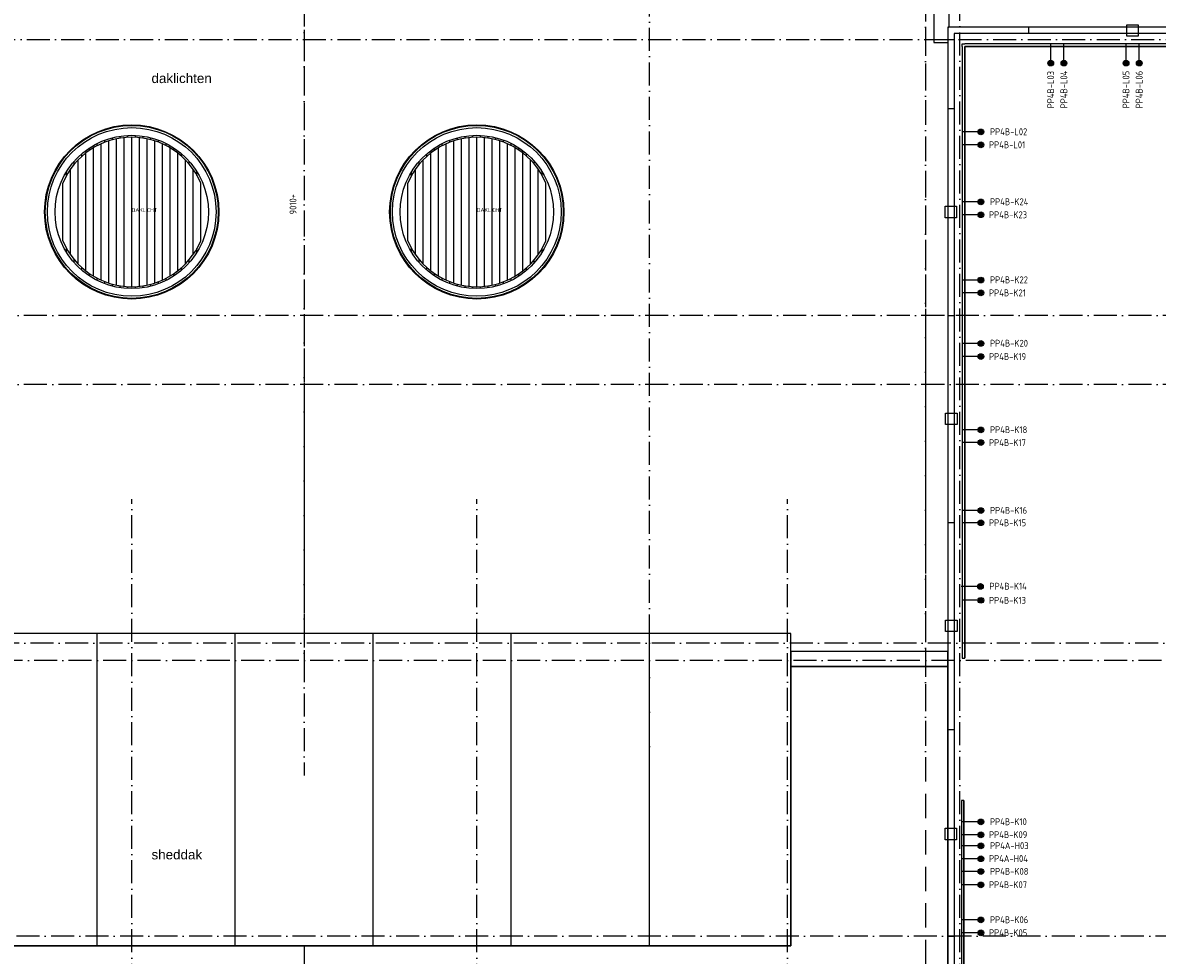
# Model space of a CAD drawing. Header units: millimetres. Extents: x 94282 to 245614, y 190 to 84290.
# Tile 9 of 18: x 152112 to 181702, y 33968 to 58301. Entities that reach past the tile are written whole.
import ezdxf
from ezdxf.enums import TextEntityAlignment as Align

# ---------------------------------------------------------------- set-up
doc = ezdxf.new("R2010")
doc.units = ezdxf.units.MM
doc.header["$LTSCALE"] = 100
for name, pattern in [('B-SL0', [100000000.0, 0, -100000000.0]), ('DASHDOT', [9, 6, -1.5, 0, -1.5]), ('HIDDEN', [9.525, 6.35, -3.175])]:
    doc.linetypes.add(name, pattern=pattern)
doc.layers.get('0').update_dxf_attribs({"linetype": 'CONTINUOUS'})
for name, color, linetype in [('AL$1A---_ALGEMEEN', 8, 'CONTINUOUS'), ('AT$1A---_TEKST018', 1, 'CONTINUOUS'), ('AT$1A---_TEKST025', 2, 'CONTINUOUS'), ('EA61303-_ARCEER', 1, 'CONTINUOUS'), ('EB6441--_ATTRIB', 2, 'CONTINUOUS'), ('EL61303-_WANDGOOT', 3, 'CONTINUOUS'), ('EL6441--_DATACOM', 3, 'CONTINUOUS'), ('LIJN070', 130, 'CONTINUOUS'), ('WANDGOTEN3EB', 3, 'CONTINUOUS')]:
    doc.layers.add(name, color=color, linetype=linetype)
doc.styles.add('1_8', font='ISO', dxfattribs={"height": 1.8})
doc.styles.add('2_0', font='iso', dxfattribs={"height": 200})
doc.styles.get("Standard").update_dxf_attribs({"font": 'iso.shx'})

# ---------------------------------------------------------------- blocks, each defined once
blk = doc.blocks.new('ES4X2')
for p, q in [((-0.45, 1.4), (-0.45, 2.6)), ((-0.15, 1.27), (-0.15, 2.73)), ((0, 1.25), (0, -3)), ((0.15, 1.27), (0.15, 2.73)), ((0.45, 1.4), (0.45, 2.6))]:
    blk.add_line(p, q)
blk.add_circle((0, 2), 0.75)
at = {"style": '1_8', "flags": 8}
for tag, p in [('NUMMER', (1.25, 3.5)), ('CODE', (-1.25, 3.5))]:
    blk.add_attdef(tag, text='', height=1.8, rotation=90, dxfattribs=at).set_placement(p, align=Align.MIDDLE_LEFT)
blk.add_attdef('M_CODE', text='', height=1.8, dxfattribs=at).set_placement((0, 0), align=Align.MIDDLE_CENTER)
blk = doc.blocks.new('EH100000')
at = {"linetype": 'ByBlock'}
for p, q in [((1, 0.5), (0, 0.5)), ((1, 0.5, 1), (0, 0.5, 1)), ((0, -0.5, 1), (1, -0.5, 1)), ((1, -0.5), (0, -0.5))]:
    blk.add_line(p, q, dxfattribs=at)
at = {"linetype": 'ByBlock', "invisible_edges": 15}
for points in [[(1, -0.5), (0, -0.5), (0, 0.5), (1, 0.5)], [(0, 0.5), (1, 0.5), (1, 0.5, 1), (0, 0.5, 1)], [(0, -0.5, 1), (1, -0.5, 1), (1, -0.5), (0, -0.5)]]:
    blk.add_3dface(points, dxfattribs=at)
at = {"linetype": 'ByBlock', "style": '2_0', "flags": 8}
blk.add_attdef('FUNCTIE', text='', height=0.5, dxfattribs=at).set_placement((0.5, 0), align=Align.MIDDLE)
at = {"linetype": 'ByBlock', "flags": 9}
blk.add_attdef('SCHOT', text='', height=0.5, dxfattribs=at).set_placement((0.5, 0), align=Align.MIDDLE)
blk = doc.blocks.new('EH100005')
blk.add_lwpolyline([(-1, -0.5), (0, -0.5), (0, 0.5), (-1, 0.5)])
at = {"style": '2_0', "flags": 9}
blk.add_attdef('HULPSTUK', text='', height=0.5, dxfattribs=at).set_placement((0, 0), align=Align.MIDDLE)
blk = doc.blocks.new('WG2BB')
at = {"linetype": 'B-SL0'}
for p, q in [((32.5, -32.5), (32.5, 32.5)), ((-32.5, -32.5), (32.5, -32.5))]:
    blk.add_line(p, q, dxfattribs=at)
at = {"linetype": 'ByBlock'}
for points in [[(-32.5, -32.5), (-32.5, 32.5), (-32.5, 32.5), (32.5, 32.5)], [(32.5, -32.5), (32.5, -32.5), (32.5, -32.5), (32.5, -32.5)]]:
    blk.add_lwpolyline(points, dxfattribs=at)
at = {"flags": 3}
blk.add_attdef('HULPSTUK', (0, 0), '', height=1, rotation=180, dxfattribs=at)
blk = doc.blocks.new('WG2BB1')
at = {"linetype": 'B-SL0'}
for p, q in [((32.5, 32.5), (-32.5, 32.5)), ((32.5, -32.5), (32.5, 32.5))]:
    blk.add_line(p, q, dxfattribs=at)
at = {"linetype": 'ByBlock'}
for points in [[(32.5, -32.5), (-32.5, -32.5), (-32.5, -32.5), (-32.5, 32.5)], [(32.5, 32.5), (32.5, 32.5), (32.5, 32.5), (32.5, 32.5)]]:
    blk.add_lwpolyline(points, dxfattribs=at)
at = {"flags": 3}
blk.add_attdef('HULPSTUK', (0, 0), '', height=1, rotation=180, dxfattribs=at)
blk = doc.blocks.new('WANDGOOT3EVERDB')
at = {"layer": 'EA61303-_ARCEER'}
h = blk.add_hatch(dxfattribs=at)
h.set_pattern_fill('LINE,N', color=256, scale=20, angle=225, style=0)
h.set_pattern_definition([(225, (52460, 41538), (44.90128, -44.90128), [])])
edge = h.paths.add_edge_path()
edge.add_line((52492.5, 41538), (52492.5, 57494))
edge = h.paths.add_edge_path()
edge.add_line((52492.5, 57494), (52427.5, 57494))
edge = h.paths.add_edge_path()
edge.add_line((52427.5, 57494), (52427.5, 41538))
edge = h.paths.add_edge_path()
edge.add_line((52427.5, 41538), (52492.5, 41538))
h = blk.add_hatch(dxfattribs=at)
h.set_pattern_fill('LINE,N', color=256, scale=20, angle=45, style=0)
h.set_pattern_definition([(45, (52492.5, 57526.5), (-44.9013, 44.9013), [])])
edge = h.paths.add_edge_path()
edge.add_line((52492.5, 57494), (59427.5, 57494))
edge = h.paths.add_edge_path()
edge.add_line((59427.5, 57494), (59427.5, 57559))
edge = h.paths.add_edge_path()
edge.add_line((59427.5, 57559), (52492.5, 57559))
edge = h.paths.add_edge_path()
edge.add_line((52492.5, 57559), (52492.5, 57494))
h = blk.add_hatch(dxfattribs=at)
h.set_pattern_fill('LINE,N', color=256, scale=20, angle=225, style=0)
h.set_pattern_definition([(225, (68344, 57526.5), (44.9013, -44.9013), [])])
edge = h.paths.add_edge_path()
edge.add_line((68344, 57559), (59581, 57559))
edge = h.paths.add_edge_path()
edge.add_line((59581, 57559), (59581, 57494))
edge = h.paths.add_edge_path()
edge.add_line((59581, 57494), (68344, 57494))
edge = h.paths.add_edge_path()
edge.add_line((68344, 57494), (68344, 57559))
h = blk.add_hatch(dxfattribs=at)
h.set_pattern_fill('LINE,N', color=256, scale=20, angle=225, style=0)
h.set_pattern_definition([(225, (68377.5, 50552), (44.9013, -44.9013), [])])
edge = h.paths.add_edge_path()
edge.add_line((68410, 50552), (68410, 57494))
edge = h.paths.add_edge_path()
edge.add_line((68410, 57494), (68345, 57494))
edge = h.paths.add_edge_path()
edge.add_line((68345, 57494), (68345, 50552))
edge = h.paths.add_edge_path()
edge.add_line((68345, 50552), (68410, 50552))
h = blk.add_hatch(dxfattribs=at)
h.set_pattern_fill('LINE,N', color=256, scale=20, angle=45, style=0)
h.set_pattern_definition([(45, (68357, 38396), (-44.90128, 44.90128), [])])
edge = h.paths.add_edge_path()
edge.add_line((68324.5, 38396), (68324.5, 9171))
edge = h.paths.add_edge_path()
edge.add_line((68324.5, 9171), (68389.5, 9171))
edge = h.paths.add_edge_path()
edge.add_line((68389.5, 9171), (68389.5, 38396))
edge = h.paths.add_edge_path()
edge.add_line((68389.5, 38396), (68324.5, 38396))
h = blk.add_hatch(dxfattribs=at)
h.set_pattern_fill('LINE,N', color=256, scale=20, angle=225, style=0)
h.set_pattern_definition([(225, (52439, 9171), (44.90128, -44.90128), [])])
edge = h.paths.add_edge_path()
edge.add_line((52471.5, 9171), (52471.5, 37814))
edge = h.paths.add_edge_path()
edge.add_line((52471.5, 37814), (52406.5, 37814))
edge = h.paths.add_edge_path()
edge.add_line((52406.5, 37814), (52406.5, 9171))
edge = h.paths.add_edge_path()
edge.add_line((52406.5, 9171), (52471.5, 9171))
at = {"layer": 'EL61303-_WANDGOOT'}
blk.add_blockref('WG2BB', (52460, 57526.5), dxfattribs=at)
at = {"layer": 'EL61303-_WANDGOOT', "yscale": 65, "zscale": 119.9999999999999}
for name, p, xscale, rotation in [('EH100000', (52460, 41538), 15956.00000000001, 90), ('EH100000', (68344, 57526.5, 1500), 8763, 180), ('EH100005', (59581, 57526.5, 1500), 119.9999999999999, 180), ('EH100000', (68377.5, 50552, 1500), 6941.999999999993, 90), ('EH100005', (68377.5, 50552, 1500), 119.9999999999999, 270), ('EH100005', (52460, 41530), 119.9999999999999, 270), ('EH100005', (68357, 38403.5), 1263.5, 90), ('EH100000', (68357, 38396), 29224.99999999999, 270), ('EH100000', (52439, 9171), 28643, 90), ('EH100005', (52439, 37814), 119.9999999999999, 90), ('EH100005', (52439, 9171), 119.9999999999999, 270), ('EH100005', (68357, 9171), 119.9999999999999, 270)]:
    blk.add_blockref(name, p, dxfattribs=dict(at, xscale=xscale, rotation=rotation))
for name, p, xscale in [('EH100000', (52492.5, 57526.5), 6935.000000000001), ('EH100005', (59427.5, 57526.5), 119.9999999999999)]:
    blk.add_blockref(name, p, dxfattribs=dict(at, xscale=xscale))
at = {"layer": 'EL61303-_WANDGOOT', "rotation": 180}
blk.add_blockref('WG2BB1', (68377.5, 57526.5, 1500), dxfattribs=at)
blk = doc.blocks.new('DAKLICHT')
at = {"layer": 'AL$1A---_ALGEMEEN', "color": 0, "linetype": 'Continuous'}
for points in [[(-900, 1730), (-900, 1786)], [(-800, -1778), (-800, 1778)], [(-700, 1820), (-700, 1873)], [(-600, -1855), (-600, 1855)], [(-500, 1885), (-500, 1936)], [(-400, -1909), (-400, 1909)], [(-300, 1927), (-300, 1977)], [(-200, -1940), (-200, 1940)], [(-100, 1947), (-100, 1997)], [(0, -1950), (0, 1950)], [(100, 1947), (100, 1997)], [(200, -1940), (200, 1940)], [(300, 1927), (300, 1977)], [(400, -1909), (400, 1909)], [(500, 1885), (500, 1936)], [(600, -1855), (600, 1855)], [(700, 1820), (700, 1873)], [(800, -1778), (800, 1778)], [(900, 1730), (900, 1786)], [(-1300, 1453), (-1300, 1520)], [(-1200, -1537), (-1200, 1537)], [(-1100, 1610), (-1100, 1670)], [(-1000, -1674), (-1000, 1674)], [(1000, -1674), (1000, 1674)], [(1100, 1610), (1100, 1670)], [(1200, -1537), (1200, 1537)], [(1300, 1453), (1300, 1520)], [(-1500, 1246), (-1500, 1323)], [(-1400, -1357), (-1400, 1357)], [(1400, -1357), (1400, 1357)], [(1500, 1246), (1500, 1323)], [(-1700, 955), (-1700, 1054)], [(-1600, -1115), (-1600, 1115)], [(1600, -1115), (1600, 1115)], [(1700, 955), (1700, 1054)], [(-1800, -750), (-1800, 750)], [(1800, -750), (1800, 750)], [(-1700, -1054), (-1700, -955)], [(1700, -1054), (1700, -955)], [(-1500, -1323), (-1500, -1246)], [(-1300, -1520), (-1300, -1453)], [(1300, -1520), (1300, -1453)], [(1500, -1323), (1500, -1246)], [(-1100, -1670), (-1100, -1610)], [(-900, -1786), (-900, -1730)], [(900, -1786), (900, -1730)], [(1100, -1670), (1100, -1610)], [(-700, -1873), (-700, -1820)], [(-500, -1936), (-500, -1885)], [(-300, -1977), (-300, -1927)], [(-100, -1997), (-100, -1947)], [(100, -1997), (100, -1947)], [(300, -1977), (300, -1927)], [(500, -1936), (500, -1885)], [(700, -1873), (700, -1820)]]:
    blk.add_lwpolyline(points, dxfattribs=at)
for radius in [2273, 2255, 2200, 2000]:
    blk.add_circle((0, 0), radius, dxfattribs=at)
for start, end in [(22.6199, 157.3801), (202.6199, 337.3801)]:
    blk.add_arc((0, 0), 1950, start, end, dxfattribs=at)
at = {"layer": 'AT$1A---_TEKST018', "linetype": 'Continuous'}
blk.add_text('DAKLICHT', height=100, dxfattribs=at).set_placement((0, 0))

msp = doc.modelspace()

# ---------------------------------------------------------------- linework, layer by layer
at = {"layer": 'AL$1A---_ALGEMEEN', "color": 1, "linetype": 'DASHDOT'}
msp.add_line((176555, 4343), (176555, 61763), dxfattribs=at)
for points in [[(175655, 80538), (175655, 38663)], [(159455, 80401), (159455, 38663)], [(168455, 38663), (168455, 80401)], [(96412, 57863), (241860, 57863)], [(241855, 50663), (94282, 50663)], [(241855, 48863), (97462, 48863)], [(154955, 4343), (154955, 45867)], [(163955, 4343), (163955, 45867)], [(172055, 4343), (172055, 45867)], [(188921, 42113), (94282, 42113)], [(186313, 41663), (98141, 41663)], [(196655, 34463), (146255, 34463), (121609, 34463)]]:
    msp.add_lwpolyline(points, dxfattribs=at)
at = {"layer": 'AL$1A---_ALGEMEEN', "linetype": 'Continuous'}
for points in [[(142665, 58173), (142645, 58173), (142645, 75873), (176265, 75873), (176265, 58173), (176245, 58173)], [(142665, 57783), (143035, 57783), (143035, 75483), (175875, 75483), (175875, 57783), (176245, 57783)], [(176245, 50663), (176400, 50663)], [(176245, 45263), (176400, 45263)], [(154055, 34213), (154055, 42363)], [(157655, 34213), (157655, 42363)], [(161255, 34213), (161255, 42363)], [(164855, 34213), (164855, 42363)], [(168455, 34213), (168455, 42363)], [(176245, 39863), (176400, 39863)], [(176245, 34463), (176400, 34463)]]:
    msp.add_lwpolyline(points, dxfattribs=at)
at = {"layer": 'AL$1A---_ALGEMEEN', "linetype": 'HIDDEN'}
for points in [[(159455, 75263), (159455, 41663)], [(159455, 34213), (159445, 10463)]]:
    msp.add_lwpolyline(points, dxfattribs=at)
at = {"layer": 'AL$1A---_ALGEMEEN', "linetype": 'Continuous'}
for points in [[(176235, 8943), (193075, 8943), (193075, 58183), (176235, 58183)], [(176400, 9108), (192910, 9108), (192910, 58018), (176400, 58018)], [(146765, 42363), (146765, 34213), (172145, 34213), (172145, 42363)], [(172145, 41893), (172145, 41503), (176235, 41503), (176235, 41893)], [(142675, 41503), (142675, 10463), (176235, 10463), (176235, 41503), (172145, 41503), (172145, 34213), (146765, 34213), (146765, 41503)]]:
    msp.add_lwpolyline(points, close=True, dxfattribs=at)
at = {"layer": 'AL$1A---_ALGEMEEN', "color": 8, "linetype": 'Continuous'}
for points in [[(178355, 58018), (178355, 58173)], [(176245, 57863), (176400, 57863)], [(176245, 56063), (176400, 56063)]]:
    msp.add_lwpolyline(points, dxfattribs=at)
at = {"layer": 'AL$1A---_ALGEMEEN', "color": 8, "linetype": 'HIDDEN'}
msp.add_lwpolyline([(180905, 57946), (180905, 58246), (181205, 58246), (181205, 57946)], close=True, dxfattribs=at)
at = {"layer": 'AL$1A---_ALGEMEEN', "linetype": 'HIDDEN'}
for points in [[(176468, 53213), (176168, 53213), (176168, 53513), (176468, 53513)], [(176478, 47813), (176178, 47813), (176178, 48113), (176478, 48113)], [(176478, 42413), (176178, 42413), (176178, 42713), (176478, 42713)], [(176468, 36985), (176168, 36985), (176168, 37285), (176468, 37285)]]:
    msp.add_lwpolyline(points, close=True, dxfattribs=at)
at = {"layer": 'LIJN070', "linetype": 'HIDDEN'}
msp.add_line((175660, 78187), (175660, 4826), dxfattribs=at)

# ---------------------------------------------------------------- block references
at = {"layer": 'AL$1A---_ALGEMEEN', "linetype": 'Continuous'}
for p in [(154955, 53363), (163955, 53363)]:
    msp.add_blockref('DAKLICHT', p, dxfattribs=at)
at = {"layer": 'EL6441--_DATACOM'}
ref = msp.add_blockref('ES4X2', (178922, 57447), dxfattribs=dict(at, xscale=100, yscale=100, zscale=100, rotation=180))
ref.add_attrib('CODE', 'PP4B-L03', dxfattribs={"layer": 'EB6441--_ATTRIB', "color": 1, "height": 180, "rotation": 90, "style": '1_8', "flags": 8}).set_placement((178921, 56065), align=Align.MIDDLE_LEFT)
ref = msp.add_blockref('ES4X2', (179266, 57447), dxfattribs=dict(at, xscale=100, yscale=100, zscale=100, rotation=180))
ref.add_attrib('CODE', 'PP4B-L04', dxfattribs={"layer": 'EB6441--_ATTRIB', "color": 1, "height": 180, "rotation": 90, "style": '1_8', "flags": 8}).set_placement((179265, 56065), align=Align.MIDDLE_LEFT)
ref = msp.add_blockref('ES4X2', (180886, 57447), dxfattribs=dict(at, xscale=100, yscale=100, zscale=100, rotation=180))
ref.add_attrib('CODE', 'PP4B-L05', dxfattribs={"layer": 'EB6441--_ATTRIB', "color": 1, "height": 180, "rotation": 90, "style": '1_8', "flags": 8}).set_placement((180885, 56065), align=Align.MIDDLE_LEFT)
ref = msp.add_blockref('ES4X2', (181230, 57447), dxfattribs=dict(at, xscale=100, yscale=100, zscale=100, rotation=180))
ref.add_attrib('CODE', 'PP4B-L06', dxfattribs={"layer": 'EB6441--_ATTRIB', "color": 1, "height": 180, "rotation": 90, "style": '1_8', "flags": 8}).set_placement((181229, 56065), align=Align.MIDDLE_LEFT)
ref = msp.add_blockref('ES4X2', (176900, 55450), dxfattribs=dict(at, xscale=100, yscale=100, zscale=100, rotation=270))
ref.add_attrib('CODE', 'PP4B-L02', dxfattribs={"layer": 'EB6441--_ATTRIB', "color": 1, "height": 180, "style": '1_8', "flags": 8}).set_placement((177338, 55455), align=Align.MIDDLE_LEFT)
ref = msp.add_blockref('ES4X2', (176900, 55115), dxfattribs=dict(at, xscale=100, yscale=100, zscale=100, rotation=270))
ref.add_attrib('CODE', 'PP4B-L01', dxfattribs={"layer": 'EB6441--_ATTRIB', "color": 1, "height": 180, "style": '1_8', "flags": 8}).set_placement((177312, 55115), align=Align.MIDDLE_LEFT)
ref = msp.add_blockref('ES4X2', (176900, 53624), dxfattribs=dict(at, xscale=100, yscale=100, zscale=100, rotation=270))
ref.add_attrib('CODE', 'PP4B-K24', dxfattribs={"layer": 'EB6441--_ATTRIB', "color": 1, "height": 180, "style": '1_8', "flags": 8}).set_placement((177338, 53629), align=Align.MIDDLE_LEFT)
ref = msp.add_blockref('ES4X2', (176900, 53289), dxfattribs=dict(at, xscale=100, yscale=100, zscale=100, rotation=270))
ref.add_attrib('CODE', 'PP4B-K23', dxfattribs={"layer": 'EB6441--_ATTRIB', "color": 1, "height": 180, "style": '1_8', "flags": 8}).set_placement((177312, 53289), align=Align.MIDDLE_LEFT)
ref = msp.add_blockref('ES4X2', (176900, 51587), dxfattribs=dict(at, xscale=100, yscale=100, zscale=100, rotation=270))
ref.add_attrib('CODE', 'PP4B-K22', dxfattribs={"layer": 'EB6441--_ATTRIB', "color": 1, "height": 180, "style": '1_8', "flags": 8}).set_placement((177338, 51592), align=Align.MIDDLE_LEFT)
ref = msp.add_blockref('ES4X2', (176900, 51252), dxfattribs=dict(at, xscale=100, yscale=100, zscale=100, rotation=270))
ref.add_attrib('CODE', 'PP4B-K21', dxfattribs={"layer": 'EB6441--_ATTRIB', "color": 1, "height": 180, "style": '1_8', "flags": 8}).set_placement((177312, 51252), align=Align.MIDDLE_LEFT)
ref = msp.add_blockref('ES4X2', (176900, 49932), dxfattribs=dict(at, xscale=100, yscale=100, zscale=100, rotation=270))
ref.add_attrib('CODE', 'PP4B-K20', dxfattribs={"layer": 'EB6441--_ATTRIB', "color": 1, "height": 180, "style": '1_8', "flags": 8}).set_placement((177338, 49937), align=Align.MIDDLE_LEFT)
ref = msp.add_blockref('ES4X2', (176900, 49590), dxfattribs=dict(at, xscale=100, yscale=100, zscale=100, rotation=270))
ref.add_attrib('CODE', 'PP4B-K19', dxfattribs={"layer": 'EB6441--_ATTRIB', "color": 1, "height": 180, "style": '1_8', "flags": 8}).set_placement((177312, 49590), align=Align.MIDDLE_LEFT)
ref = msp.add_blockref('ES4X2', (176900, 47677), dxfattribs=dict(at, xscale=100, yscale=100, zscale=100, rotation=270))
ref.add_attrib('CODE', 'PP4B-K18', dxfattribs={"layer": 'EB6441--_ATTRIB', "color": 1, "height": 180, "style": '1_8', "flags": 8}).set_placement((177338, 47682), align=Align.MIDDLE_LEFT)
ref = msp.add_blockref('ES4X2', (176900, 47345), dxfattribs=dict(at, xscale=100, yscale=100, zscale=100, rotation=270))
ref.add_attrib('CODE', 'PP4B-K17', dxfattribs={"layer": 'EB6441--_ATTRIB', "color": 1, "height": 180, "style": '1_8', "flags": 8}).set_placement((177312, 47345), align=Align.MIDDLE_LEFT)
ref = msp.add_blockref('ES4X2', (176900, 45572), dxfattribs=dict(at, xscale=100, yscale=100, zscale=100, rotation=270))
ref.add_attrib('CODE', 'PP4B-K16', dxfattribs={"layer": 'EB6441--_ATTRIB', "color": 1, "height": 180, "style": '1_8', "flags": 8}).set_placement((177338, 45577), align=Align.MIDDLE_LEFT)
ref = msp.add_blockref('ES4X2', (176900, 45253), dxfattribs=dict(at, xscale=100, yscale=100, zscale=100, rotation=270))
ref.add_attrib('CODE', 'PP4B-K15', dxfattribs={"layer": 'EB6441--_ATTRIB', "color": 1, "height": 180, "style": '1_8', "flags": 8}).set_placement((177312, 45253), align=Align.MIDDLE_LEFT)
ref = msp.add_blockref('ES4X2', (176887, 43592), dxfattribs=dict(at, xscale=100, yscale=100, zscale=100, rotation=270))
ref.add_attrib('CODE', 'PP4B-K14', dxfattribs={"layer": 'EB6441--_ATTRIB', "color": 1, "height": 180, "style": '1_8', "flags": 8}).set_placement((177325, 43597), align=Align.MIDDLE_LEFT)
ref = msp.add_blockref('ES4X2', (176900, 43230), dxfattribs=dict(at, xscale=100, yscale=100, zscale=100, rotation=270))
ref.add_attrib('CODE', 'PP4B-K13', dxfattribs={"layer": 'EB6441--_ATTRIB', "color": 1, "height": 180, "style": '1_8', "flags": 8}).set_placement((177312, 43230), align=Align.MIDDLE_LEFT)
ref = msp.add_blockref('ES4X2', (176900, 37448), dxfattribs=dict(at, xscale=100, yscale=100, zscale=100, rotation=270))
ref.add_attrib('CODE', 'PP4B-K10', dxfattribs={"layer": 'EB6441--_ATTRIB', "color": 1, "height": 180, "style": '1_8', "flags": 8}).set_placement((177338, 37453), align=Align.MIDDLE_LEFT)
ref = msp.add_blockref('ES4X2', (176900, 37111), dxfattribs=dict(at, xscale=100, yscale=100, zscale=100, rotation=270))
ref.add_attrib('CODE', 'PP4B-K09', dxfattribs={"layer": 'EB6441--_ATTRIB', "color": 1, "height": 180, "style": '1_8', "flags": 8}).set_placement((177312, 37116), align=Align.MIDDLE_LEFT)
ref = msp.add_blockref('ES4X2', (176900, 36825), dxfattribs=dict(at, xscale=100, yscale=100, zscale=100, rotation=270))
ref.add_attrib('CODE', 'PP4A-H03', dxfattribs={"layer": 'EB6441--_ATTRIB', "color": 1, "height": 180, "style": '1_8', "flags": 8}).set_placement((177338, 36830), align=Align.MIDDLE_LEFT)
ref = msp.add_blockref('ES4X2', (176900, 36488), dxfattribs=dict(at, xscale=100, yscale=100, zscale=100, rotation=270))
ref.add_attrib('CODE', 'PP4A-H04', dxfattribs={"layer": 'EB6441--_ATTRIB', "color": 1, "height": 180, "style": '1_8', "flags": 8}).set_placement((177312, 36493), align=Align.MIDDLE_LEFT)
ref = msp.add_blockref('ES4X2', (176900, 36152), dxfattribs=dict(at, xscale=100, yscale=100, zscale=100, rotation=270))
ref.add_attrib('CODE', 'PP4B-K08', dxfattribs={"layer": 'EB6441--_ATTRIB', "color": 1, "height": 180, "style": '1_8', "flags": 8}).set_placement((177338, 36157), align=Align.MIDDLE_LEFT)
ref = msp.add_blockref('ES4X2', (176900, 35805), dxfattribs=dict(at, xscale=100, yscale=100, zscale=100, rotation=270))
ref.add_attrib('CODE', 'PP4B-K07', dxfattribs={"layer": 'EB6441--_ATTRIB', "color": 1, "height": 180, "style": '1_8', "flags": 8}).set_placement((177312, 35810), align=Align.MIDDLE_LEFT)
ref = msp.add_blockref('ES4X2', (176900, 34891), dxfattribs=dict(at, xscale=100, yscale=100, zscale=100, rotation=270))
ref.add_attrib('CODE', 'PP4B-K06', dxfattribs={"layer": 'EB6441--_ATTRIB', "color": 1, "height": 180, "style": '1_8', "flags": 8}).set_placement((177338, 34896), align=Align.MIDDLE_LEFT)
ref = msp.add_blockref('ES4X2', (176900, 34554), dxfattribs=dict(at, xscale=100, yscale=100, zscale=100, rotation=270))
ref.add_attrib('CODE', 'PP4B-K05', dxfattribs={"layer": 'EB6441--_ATTRIB', "color": 1, "height": 180, "style": '1_8', "flags": 8}).set_placement((177312, 34559), align=Align.MIDDLE_LEFT)
at = {"layer": 'WANDGOTEN3EB'}
msp.add_blockref('WANDGOOT3EVERDB', (124186, 190), dxfattribs=at)

# ---------------------------------------------------------------- texts
at = {"layer": 'AT$1A---_TEKST018', "color": 8, "linetype": 'Continuous'}
msp.add_text('9010+', height=180, rotation=90, dxfattribs=at).set_placement((159252, 53298))
at = {"layer": 'AT$1A---_TEKST025', "color": 8, "linetype": 'Continuous', "char_height": 250, "width": 2485.32, "attachment_point": 1}
for s, insert in [('\\fArial|b0|i0|c0|p34;daklichten', (155471, 56976)), ('\\fArial|b0|i0|c0|p34;sheddak', (155471, 36721))]:
    msp.add_mtext(s, dxfattribs=dict(at, insert=insert))

doc.saveas('drawing.dxf')
